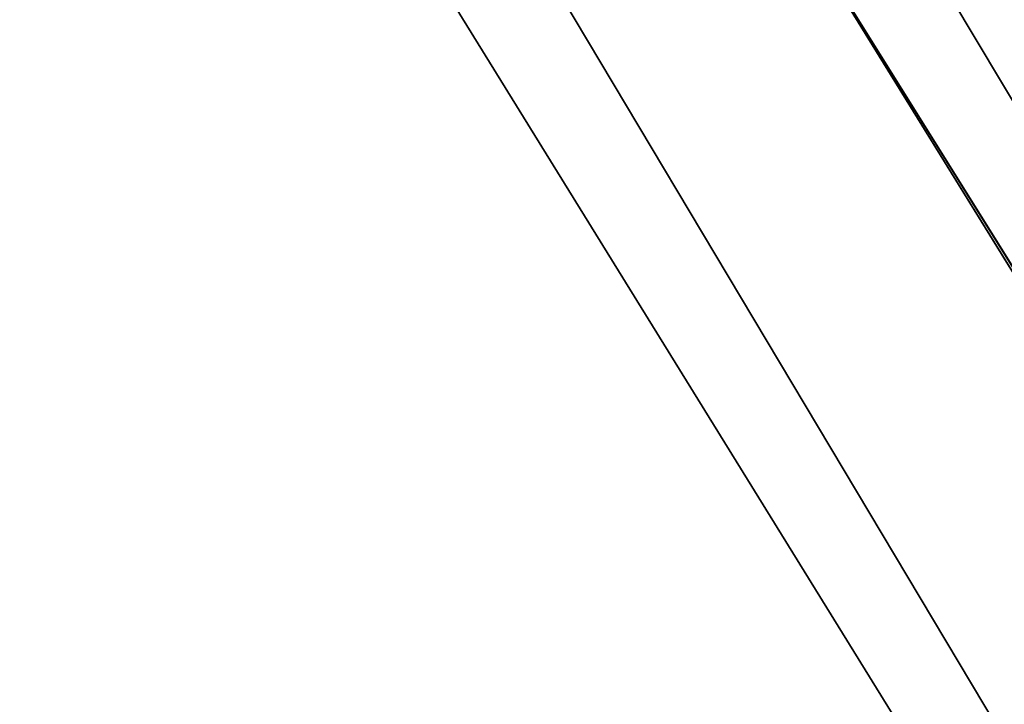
# Model space of a CAD drawing. Extents: x -775 to 775, y -775 to 775.
# Tile 222 of 256: x -647.57 to -638.73, y -383.32 to -377.18. Entities that reach past the tile are written whole.
import ezdxf

# ---------------------------------------------------------------- set-up
doc = ezdxf.new("R2010")
doc.units = 0
doc.layers.get('0').update_dxf_attribs({"color": 13, "linetype": 'CONTINUOUS'})

# ---------------------------------------------------------------- blocks, each defined once
blk = doc.blocks.new('OBJ_000001')
for p, q in [((-656.1128, -348.6559), (-618.4245, -411.819)), ((-618.4245, -411.819, 3), (-656.1128, -348.6559, 3)), ((-618.4245, -411.819, 18.222), (-656.1128, -348.6559, 18.222)), ((-618.4245, -411.819, 38.9998), (-656.1128, -348.6559, 38.9998)), ((-658.7619, -350.0636, 3), (-620.9215, -413.4818, 3)), ((-620.9215, -413.4818, 38.9998), (-658.7619, -350.0636, 38.9998)), ((-658.7619, -350.0636), (-620.9215, -413.4818)), ((-641.7142, -374.4984), (-618.4245, -411.819, 18.222)), ((-641.7142, -374.4984), (-622.0196, -406.3696))]:
    blk.add_line(p, q)
at = {"color": 7}
mesh = blk.add_polyface(dxfattribs=at)
corners = [(-678.1892, -360.3873), (-639.2329, -425.6756, 3), (-639.2329, -425.6756), (-678.1892, -360.3873, 3)]
mesh.append_faces([[corners[k] for k in face] for face in [(0, 1, 2), (1, 0, 3)]], dxfattribs={"vtx0": -1, "color": 7})
mesh = blk.add_polyface(dxfattribs=at)
corners = [(-641.7142, -374.4984), (-622.0196, -406.3696), (-618.4245, -411.819, 18.222)]
mesh.append_faces([[corners[k] for k in face] for face in [(0, 1, 2)]], dxfattribs={"color": 7})
blk = doc.blocks.new('OBJ_000002')
for p, q in [((-624.5312, -408.0104, 30.1627), (-644.3052, -376.0106, 30.1627)), ((-624.5312, -408.0104, 7), (-644.3052, -376.0106, 7))]:
    blk.add_line(p, q)
at = {"color": 8}
mesh = blk.add_polyface(dxfattribs=at)
corners = [(-644.3052, -376.0106, 7), (-624.5312, -408.0104, 30.1627), (-624.5312, -408.0104, 7), (-644.3052, -376.0106, 30.1627)]
mesh.append_faces([[corners[k] for k in face] for face in [(0, 1, 2), (1, 0, 3)]], dxfattribs={"vtx0": -1, "color": 8})
blk = doc.blocks.new('SKPE74C')
for name in ['OBJ_000002', 'OBJ_000001']:
    blk.add_blockref(name, (0, 0))

msp = doc.modelspace()

# ---------------------------------------------------------------- block references
msp.add_blockref('SKPE74C', (0, 0))

doc.saveas('drawing.dxf')
